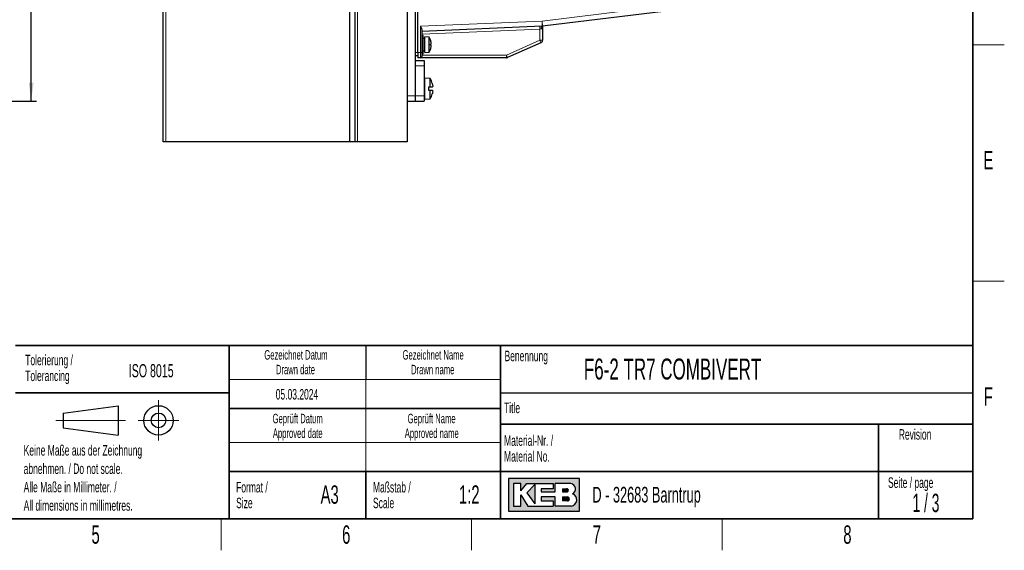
# Model space of a CAD drawing. Header units: millimetres. Extents: x 5 to 418, y 2 to 292.
# Tile 33 of 38: x 226 to 414, y 6 to 107. Entities that reach past the tile are written whole.
import ezdxf

# ---------------------------------------------------------------- set-up
doc = ezdxf.new("R2010")
doc.units = ezdxf.units.MM
doc.layers.add('SLD-0', color=7, linetype='Continuous')
doc.styles.add('SLDTEXTSTYLE0', font='TXT', dxfattribs={"width": 0.605})
doc.styles.add('SLDTEXTSTYLE1', font='TXT', dxfattribs={"width": 0.563})
doc.dimstyles.new('SLDDIMSTYLE0', dxfattribs={"dimtxt": 3.5, "dimasz": 3.5, "dimexe": 0, "dimexo": 0.0625, "dimgap": 0.875, "dimtad": 1, "dimlfac": 2, "dimrnd": 1e-09, "dimzin": 12, "dimdsep": 46, "dimtxsty": 'SLDTEXTSTYLE0', "dimsah": 1, "dimcen": 0.09, "dimadec": 0, "dimazin": 3, "dimtfac": 1, "dimtofl": 0, "dimtmove": 0, "dimatfit": 3, "dimfxl": 1, "dimfrac": 2, "dimtolj": 1, "dimtzin": 12, "dimarcsym": 0})

# ---------------------------------------------------------------- blocks, each defined once
blk = doc.blocks.new('_D_9')
at = {"layer": 'SLD-0', "color": 7}
for p, q in [((168.0780375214, 236.501785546), (229.5780375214, 236.501785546)), ((228.5780375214, 91.501785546), (228.5780375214, 236.501785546)), ((168.0780375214, 91.501785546), (229.5780375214, 91.501785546))]:
    blk.add_line(p, q, dxfattribs=at)
for points in [[(228.5780375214, 236.501785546), (228.1180375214, 233.001785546), (229.0380375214, 233.001785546)], [(228.5780375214, 91.501785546), (229.0380375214, 95.001785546), (228.1180375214, 95.001785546)]]:
    blk.add_solid(points, dxfattribs=at)
at = {"layer": 'SLD-0', "color": 7, "insert": (224.0663001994, 159.9913689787), "char_height": 3.5, "attachment_point": 1, "rotation": 90, "style": 'SLDTEXTSTYLE0'}
blk.add_mtext('290', dxfattribs=at)

msp = doc.modelspace()

# ---------------------------------------------------------------- hatches: boundary and pattern name
at = {"linetype": 'Continuous'}
h = msp.add_hatch(color=7, dxfattribs=at)
h.paths.add_polyline_path([(319.519086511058, 13.45626988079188), (333.083981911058, 13.45626988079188), (333.083981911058, 19.65736492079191), (319.519086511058, 19.65736492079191)], flags=0)
edge = h.paths.add_edge_path(flags=0)
edge.add_arc((331.3188604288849, 15.61738520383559), 1.20464082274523, -81.72003226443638, 70.1709600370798, ccw=False)
edge.add_line((331.4923410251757, 14.42530131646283), (331.480008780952, 14.42519098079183))
edge.add_line((331.480008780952, 14.42519098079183), (328.4331606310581, 14.42519098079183))
edge.add_line((328.4331606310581, 14.42519098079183), (328.4331606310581, 16.16924896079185))
edge.add_line((328.4331606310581, 16.16924896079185), (325.7201815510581, 16.16924896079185))
edge.add_line((325.7201815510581, 16.16924896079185), (325.7201815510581, 15.39411208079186))
edge.add_line((325.7201815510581, 15.39411208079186), (328.0455921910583, 15.39411208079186))
edge.add_line((328.0455921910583, 15.39411208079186), (328.0455921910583, 14.42519098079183))
edge.add_line((328.0455921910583, 14.42519098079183), (323.2009866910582, 14.42519098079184))
edge.add_line((323.2009866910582, 14.42519098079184), (321.8444971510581, 16.55681740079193))
edge.add_line((321.8444971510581, 16.55681740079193), (321.8444971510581, 14.42519098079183))
edge.add_line((321.8444971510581, 14.42519098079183), (320.4880076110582, 14.42519098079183))
edge.add_line((320.4880076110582, 14.42519098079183), (320.4880076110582, 18.68844382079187))
edge.add_line((320.4880076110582, 18.68844382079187), (321.8444971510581, 18.68844382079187))
edge.add_line((321.8444971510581, 18.68844382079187), (321.8444971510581, 17.33195428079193))
edge.add_line((321.8444971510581, 17.33195428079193), (323.0072024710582, 18.68844382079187))
edge.add_line((323.0072024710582, 18.68844382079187), (328.0455921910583, 18.68844382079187))
edge.add_line((328.0455921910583, 18.68844382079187), (328.0455921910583, 17.71952272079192))
edge.add_line((328.0455921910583, 17.71952272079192), (325.7201815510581, 17.71952272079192))
edge.add_line((325.7201815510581, 17.71952272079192), (325.7201815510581, 17.13817006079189))
edge.add_line((325.7201815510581, 17.13817006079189), (328.4331606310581, 17.13817006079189))
edge.add_line((328.4331606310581, 17.13817006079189), (328.4331606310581, 18.68844382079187))
edge.add_line((328.4331606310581, 18.68844382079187), (331.4242487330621, 18.68844382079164))
edge.add_line((331.4242487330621, 18.68844382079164), (331.4256482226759, 18.68844382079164))
edge.add_line((331.4256482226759, 18.68844382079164), (331.4259454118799, 18.68845828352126))
edge.add_arc((331.2860949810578, 17.67430640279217), 1.023749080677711, -64.45894120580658, 82.14849338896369, ccw=False)
msp.add_hatch(color=7, dxfattribs=at).paths.add_polyline_path([(324.5574762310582, 14.81275942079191), (324.557476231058, 18.49465960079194), (323.0072024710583, 16.94438584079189)], flags=0)
h = msp.add_hatch(color=7, dxfattribs=at)
edge = h.paths.add_edge_path(flags=0)
edge.add_line((329.7896501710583, 17.13817006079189), (330.6013652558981, 17.13817006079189))
edge.add_arc((330.6568434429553, 17.42884639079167), 0.2959232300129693, 259.1945394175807, 460.8054605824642)
edge.add_line((330.6013652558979, 17.71952272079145), (329.7896501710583, 17.71952272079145))
edge.add_line((329.7896501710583, 17.71952272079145), (329.7896501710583, 17.13817006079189))
h = msp.add_hatch(color=7, dxfattribs=at)
edge = h.paths.add_edge_path(flags=0)
edge.add_line((329.7896501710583, 15.39411208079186), (330.7588584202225, 15.39411208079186))
edge.add_arc((330.7588584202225, 15.78168052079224), 0.3875684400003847, 270.0000000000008, 450.0000000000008)
edge.add_line((330.7588584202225, 16.16924896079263), (330.7386620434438, 16.16924896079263))
edge.add_line((330.7386620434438, 16.16924896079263), (329.7896501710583, 16.16924896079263))
edge.add_line((329.7896501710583, 16.16924896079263), (329.7896501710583, 15.39411208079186))

# ---------------------------------------------------------------- linework, layer by layer
at = {"color": 7, "linetype": 'Continuous', "lineweight": 25}
for p, q in [((253.745134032, 83.751785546), (253.745134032, 244.251785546)), ((289.245134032, 244.251785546), (289.245134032, 83.751785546)), ((290.245134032, 244.251785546), (290.245134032, 83.751785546)), ((300.245134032, 244.251785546), (300.245134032, 83.751785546)), ((301.745134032, 235.501785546), (301.745134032, 92.501785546)), ((302.245134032, 100.751785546), (302.245134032, 112.001785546)), ((355.8661884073, 109.3945970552), (326.0338177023, 105.7565030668)), ((325.9562005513, 105.750092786), (302.995134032, 104.751785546)), ((302.995134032, 105.0906675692), (302.995134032, 100.751785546)), ((326.0338177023, 105.7565030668), (325.9950589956, 105.7517763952)), ((325.995134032, 105.3668160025), (325.995134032, 103.0767220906)), ((303.295134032, 104.001785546), (302.995134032, 104.001785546)), ((303.295134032, 100.501785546), (303.295134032, 104.001785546)), ((303.595134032, 103.451785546), (303.295134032, 103.451785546)), ((304.420134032, 103.701785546), (303.595134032, 103.751785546)), ((303.595134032, 100.751785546), (303.595134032, 103.751785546)), ((304.420134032, 100.801785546), (304.420134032, 103.701785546)), ((304.7387405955, 102.3482775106), (304.6409488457, 102.3220742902)), ((304.6409488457, 102.1814968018), (304.7387405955, 102.1552935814)), ((325.698203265, 102.6198163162), (319.3420960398, 99.7948797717)), ((302.245134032, 100.151785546), (301.745134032, 100.151785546)), ((302.245134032, 100.751785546), (302.245134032, 99.751785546)), ((302.745134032, 99.751785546), (302.245134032, 99.751785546)), ((319.1390268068, 99.751785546), (302.745134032, 99.751785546)), ((302.995134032, 100.751785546), (302.995134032, 100.001785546)), ((302.995134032, 100.501785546), (303.295134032, 100.501785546)), ((303.295134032, 101.051785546), (303.595134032, 101.051785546)), ((303.595134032, 100.751785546), (304.420134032, 100.801785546)), ((301.745134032, 99.251785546), (303.445134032, 99.251785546)), ((303.445134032, 99.251785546), (303.445134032, 98.251785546)), ((303.445134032, 98.251785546), (303.445134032, 92.501785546)), ((304.6252836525, 95.8217573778), (303.5752836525, 95.876785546)), ((303.5752836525, 91.876785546), (303.5752836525, 95.876785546)), ((304.6252836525, 94.201785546), (304.6252836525, 95.8217573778)), ((303.5752836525, 95.626785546), (303.445134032, 95.626785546)), ((304.3252836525, 94.201785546), (304.6252836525, 94.201785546)), ((304.3252836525, 93.551785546), (304.3252836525, 94.201785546)), ((305.0044537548, 94.8472366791), (305.0849137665, 94.2836446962)), ((305.0849137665, 94.2836446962), (305.0680126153, 94.201785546)), ((301.745134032, 92.501785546), (301.745134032, 91.501785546)), ((303.445134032, 92.501785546), (303.445134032, 91.501785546)), ((303.445134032, 92.126785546), (303.5752836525, 92.126785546)), ((304.6252836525, 93.551785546), (304.3252836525, 93.551785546)), ((304.6252836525, 91.9318137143), (304.6252836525, 93.551785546)), ((305.0680126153, 93.551785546), (305.0849137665, 93.4699263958)), ((300.245134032, 91.501785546), (301.745134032, 91.501785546)), ((301.745134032, 91.501785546), (303.445134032, 91.501785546)), ((303.5752836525, 91.876785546), (304.6252836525, 91.9318137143)), ((254.245134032, 83.751785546), (253.745134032, 83.751785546)), ((289.245134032, 83.751785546), (254.245134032, 83.751785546)), ((290.245134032, 83.751785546), (289.245134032, 83.751785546)), ((290.745134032, 83.751785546), (290.245134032, 83.751785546)), ((300.245134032, 83.751785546), (290.745134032, 83.751785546))]:
    msp.add_line(p, q, dxfattribs=at)
at = {"color": 7, "linetype": 'Continuous', "lineweight": 18}
for p, q in [((254.245134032, 244.251785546), (254.245134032, 83.751785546)), ((290.745134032, 244.251785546), (290.745134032, 83.751785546)), ((325.912763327, 106.7491489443), (355.745134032, 110.3872429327)), ((302.745134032, 105.7418607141), (325.912763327, 106.7491489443)), ((302.745134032, 100.751785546), (302.745134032, 105.7418607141)), ((325.495134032, 105.2295740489), (302.995134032, 104.2513131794)), ((325.4734154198, 105.7291021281), (325.495134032, 105.2295740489)), ((325.7365265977, 105.2505647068), (325.495134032, 105.2295740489)), ((325.495134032, 103.0767220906), (325.495134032, 105.2295740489)), ((325.912763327, 106.7491489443), (325.9562005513, 105.750092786)), ((325.912763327, 106.7491489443), (326.0338177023, 105.7565030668)), ((319.1390268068, 100.251785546), (325.495134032, 103.0767220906)), ((325.495134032, 103.0767220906), (325.698203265, 102.6198163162)), ((325.995134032, 103.0767220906), (325.495134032, 103.0767220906)), ((302.245134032, 100.751785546), (301.745134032, 100.751785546)), ((302.245134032, 100.751785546), (302.745134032, 100.751785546)), ((302.745134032, 99.751785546), (302.745134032, 100.751785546)), ((302.745134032, 100.751785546), (302.995134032, 100.751785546)), ((302.995134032, 100.251785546), (319.1390268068, 100.251785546)), ((319.1390268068, 100.251785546), (319.1390268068, 99.751785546)), ((319.1390268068, 100.251785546), (319.3420960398, 99.7948797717)), ((301.745134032, 98.251785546), (303.445134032, 98.251785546)), ((300.245134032, 92.501785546), (301.745134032, 92.501785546)), ((301.745134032, 92.501785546), (303.445134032, 92.501785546))]:
    msp.add_line(p, q, dxfattribs=at)
at = {"color": 7, "linetype": 'Continuous', "lineweight": 18, "flags": 128}
msp.add_lwpolyline([(325.9562005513, 105.750092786), (325.9102117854, 105.7387311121), (325.8667561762, 105.7091055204), (325.8274595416, 105.662324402), (325.7937920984, 105.6001379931), (325.7670134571, 105.5248728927), (325.748125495, 105.4393450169), (325.7378348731, 105.3467542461), (325.7365265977, 105.2505647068)], dxfattribs=at)
at = {"color": 7, "linetype": 'Continuous', "lineweight": 25}
for centre, radius, start, end in [((325.912763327, 106.7491489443), 1.000000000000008, 272.489552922, 276.9529574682), ((301.8043006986, 102.251785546), 2.990833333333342, 18.4292621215, 29.0003335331), ((301.7950106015, 102.2551866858), 2.99775194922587, 10.8937973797, 18.3124033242), ((301.5509874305, 102.251785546), 3.090760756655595, 358.6968918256, 1.3031081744), ((301.7950106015, 102.2483844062), 2.997751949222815, 341.6875966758, 349.1062026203), ((302.0526216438, 102.3317219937), 2.730447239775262, 2.8158425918, 10.338333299), ((304.3992075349, 102.532712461), 0.3863922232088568, 331.4891135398, 350.036381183), ((304.3992075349, 101.970858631), 0.3863922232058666, 9.9636188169, 28.5108864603), ((302.0526216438, 102.1718490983), 2.730447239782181, 349.661666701, 357.1841574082), ((325.495134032, 103.0767220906), 0.5000000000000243, 293.9624889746, 0), ((302.745134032, 100.001785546), 0.2500000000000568, 270, 0), ((301.8043006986, 102.251785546), 2.990833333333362, 330.9996664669, 341.5707378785), ((319.1390268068, 100.251785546), 0.5, 270, 293.9624889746), ((301.1252926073, 93.8852495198), 4.000000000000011, 13.9413715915, 28.9552893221), ((301.1252926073, 93.8683215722), 4.000000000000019, 331.0447106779, 346.0595599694)]:
    msp.add_arc(centre, radius, start, end, dxfattribs=at)
for points, knots in [([(302.7451340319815, 105.7418607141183), (302.7458125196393, 105.7405320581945), (302.786555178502, 105.6607472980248), (302.8709226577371, 105.4930234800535), (302.9724064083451, 105.2707271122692), (302.9886866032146, 105.1417473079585), (302.9951340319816, 105.0906675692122)], [0, 0, 0, 0, 0.0058911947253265, 0.3537616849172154, 0.7440709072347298, 0.9999999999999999, 0.9999999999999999, 0.9999999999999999, 0.9999999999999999]), ([(325.9951340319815, 105.7517855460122), (325.9951340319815, 105.7342812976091), (325.9951340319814, 105.6936728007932), (325.9951340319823, 105.5266041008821), (325.9951340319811, 105.397766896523), (325.9951340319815, 105.3675609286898), (325.9951340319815, 105.3668160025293)], [0, 0, 0, 0, 0.3702567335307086, 0.8589668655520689, 0.9965219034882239, 1, 1, 1, 1]), ([(304.6252836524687, 94.20178554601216), (304.6838479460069, 94.20178554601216), (304.896897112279, 94.20178554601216), (304.9960879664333, 94.20178554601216), (305.0680126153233, 94.20178554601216)], [0, 0, 0, 0, 0.2748862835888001, 1, 1, 1, 1]), ([(305.0680126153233, 93.55178554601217), (304.9927361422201, 93.55178554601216), (304.8924788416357, 93.55178554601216), (304.6785801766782, 93.55178554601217), (304.6252836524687, 93.55178554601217)], [0, 0, 0, 0, 0.7508328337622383, 1, 1, 1, 1]), ([(305.0849137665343, 93.46992639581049), (305.068189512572, 93.29720968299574), (305.0498287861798, 93.10759259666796), (305.0081670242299, 92.92280439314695), (305.0044537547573, 92.90633441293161)], [0, 0, 0, 0, 0.9108710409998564, 1, 1, 1, 1])]:
    msp.add_open_spline(points, degree=3, knots=knots, dxfattribs=at)
at = {"color": 7, "linetype": 'Continuous', "lineweight": 18}
msp.add_open_spline([(325.9951340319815, 105.3668160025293), (325.9915705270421, 105.363687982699), (325.9833262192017, 105.3564511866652), (325.9141383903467, 105.305137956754), (325.8226806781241, 105.262232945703), (325.7548544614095, 105.2530469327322), (325.7365265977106, 105.2505647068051)], degree=3, knots=[0, 0, 0, 0, 0.2431417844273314, 0.5625180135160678, 0.881784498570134, 1, 1, 1, 1], dxfattribs=at)
at = {"layer": 'SLD-0', "lineweight": 35}
for p, q in [((408, 12), (408, 282.5)), ((225.616731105, 45), (266.3304509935, 45)), ((266.3304509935, 12), (266.3304509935, 45)), ((266.3304509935, 45), (266.3304509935, 12)), ((318, 45), (266.3304509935, 45)), ((318, 45), (318, 12)), ((318, 45), (318, 40.1053465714)), ((318, 45), (408, 45)), ((318, 45), (318, 12)), ((408, 45), (408, 12)), ((225.616731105, 36), (266.3304509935, 36)), ((266.3304509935, 33), (318, 33)), ((408, 30), (318, 30)), ((390, 12), (390, 30)), ((266.3304509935, 21), (318, 21)), ((292.3304509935, 21), (292.3304509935, 12)), ((318, 21), (390, 21)), ((390, 21), (408, 21)), ((26, 12), (408, 12)), ((225.616731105, 12), (266.3304509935, 12)), ((266.3304509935, 12), (318, 12)), ((408, 12), (318, 12))]:
    msp.add_line(p, q, dxfattribs=at)
at = {"layer": 'SLD-0', "lineweight": 18}
for p, q in [((408, 102.25), (414, 102.25)), ((408, 57.25), (414, 57.25)), ((266.3304509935, 38.5), (318, 38.5)), ((292.3304509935, 38.5), (292.3304509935, 33)), ((252.8396209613, 34.5746449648), (252.8396209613, 26.8746449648)), ((292.3304509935, 33), (292.3304509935, 26.5)), ((233.2396209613, 30.7246449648), (246.5396209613, 30.7246449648)), ((248.9896209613, 30.7246449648), (256.6896209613, 30.7246449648)), ((266.3304509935, 26.5), (318, 26.5)), ((292.3304509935, 26.5), (292.3304509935, 21)), ((264.75, 6), (264.75, 12)), ((312.5, 6), (312.5, 12)), ((360.25, 6), (360.25, 12))]:
    msp.add_line(p, q, dxfattribs=at)
at = {"layer": 'SLD-0'}
for p, q in [((292.3304509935, 45), (292.3304509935, 38.5)), ((318, 36), (408, 36)), ((331.4242487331, 18.6884438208), (331.4256482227, 18.6884438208)), ((331.4256482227, 18.6884438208), (331.4259454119, 18.6884582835)), ((331.480008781, 14.4251909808), (331.4923410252, 14.4253013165))]:
    msp.add_line(p, q, dxfattribs=at)
at = {"layer": 'SLD-0', "lineweight": 25}
for p, q in [((234.6396209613, 32.1246449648), (245.1396209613, 33.5246449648)), ((234.6396209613, 32.1246449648), (234.6396209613, 29.3246449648)), ((245.1396209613, 33.5246449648), (245.1396209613, 27.9246449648)), ((234.6396209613, 29.3246449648), (245.1396209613, 27.9246449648))]:
    msp.add_line(p, q, dxfattribs=at)
at = {"layer": 'SLD-0', "linetype": 'Continuous'}
for p, q in [((333.0839819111, 19.6573649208), (319.5190865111, 19.6573649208)), ((319.5190865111, 19.6573649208), (319.5190865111, 13.4562698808)), ((333.0839819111, 13.4562698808), (333.0839819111, 19.6573649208)), ((321.8444971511, 18.6884438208), (320.4880076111, 18.6884438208)), ((320.4880076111, 18.6884438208), (320.4880076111, 14.4251909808)), ((321.8444971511, 17.3319542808), (323.0072024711, 18.6884438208)), ((321.8444971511, 17.3319542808), (321.8444971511, 18.6884438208)), ((323.0072024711, 18.6884438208), (328.0455921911, 18.6884438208)), ((324.5574762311, 18.4946596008), (323.0072024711, 16.9443858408)), ((323.0072024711, 16.9443858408), (324.5574762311, 14.8127594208)), ((324.5574762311, 18.4946596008), (324.5574762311, 14.8127594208)), ((325.7201815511, 17.7195227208), (325.7201815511, 17.1381700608)), ((328.0455921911, 17.7195227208), (325.7201815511, 17.7195227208)), ((325.7201815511, 17.1381700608), (328.4331606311, 17.1381700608)), ((328.0455921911, 18.6884438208), (328.0455921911, 17.7195227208)), ((331.4242487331, 18.6884438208), (328.4331606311, 18.6884438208)), ((328.4331606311, 17.1381700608), (328.4331606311, 18.6884438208)), ((329.7896501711, 17.7195227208), (330.6013652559, 17.7195227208)), ((329.7896501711, 17.7195227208), (329.7896501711, 17.1381700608)), ((329.7896501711, 17.1381700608), (330.6013652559, 17.1381700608)), ((331.4242487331, 18.6884438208), (331.4256482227, 18.6884438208)), ((331.4256482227, 18.6884438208), (331.4259454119, 18.6884582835)), ((321.8444971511, 14.4251909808), (321.8444971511, 16.5568174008)), ((321.8444971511, 16.5568174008), (323.2009866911, 14.4251909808)), ((325.7201815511, 16.1692489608), (325.7201815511, 15.3941120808)), ((328.4331606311, 16.1692489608), (325.7201815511, 16.1692489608)), ((325.7201815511, 15.3941120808), (328.0455921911, 15.3941120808)), ((328.0455921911, 15.3941120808), (328.0455921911, 14.4251909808)), ((328.4331606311, 14.4251909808), (328.4331606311, 16.1692489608)), ((329.7896501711, 16.1692489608), (330.7588584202, 16.1692489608)), ((329.7896501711, 16.1692489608), (329.7896501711, 15.3941120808)), ((330.7588584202, 15.3941120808), (329.7896501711, 15.3941120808)), ((330.7386620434, 16.1692489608), (330.7588584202, 16.1692489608)), ((319.5190865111, 13.4562698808), (333.0839819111, 13.4562698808)), ((320.4880076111, 14.4251909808), (321.8444971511, 14.4251909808)), ((323.2009866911, 14.4251909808), (328.0455921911, 14.4251909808)), ((331.480008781, 14.4251909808), (328.4331606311, 14.4251909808)), ((331.480008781, 14.4251909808), (331.4923410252, 14.4253013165))]:
    msp.add_line(p, q, dxfattribs=at)
at = {"layer": 'SLD-0', "lineweight": 25}
for radius in [2.799999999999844, 1.400000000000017]:
    msp.add_circle((252.8396209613, 30.7246449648), radius, dxfattribs=at)
at = {"layer": 'SLD-0', "linetype": 'Continuous'}
for centre, radius, start, end in [((330.656843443, 17.4288463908), 0.2959232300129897, 259.1945394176, 100.8054605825), ((331.2860949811, 17.6743064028), 1.023749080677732, 295.5410587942, 82.148493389), ((330.7588584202, 15.7816805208), 0.3875684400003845, 270, 90), ((331.3188604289, 15.6173852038), 1.204640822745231, 278.2799677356, 70.1709600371)]:
    msp.add_arc(centre, radius, start, end, dxfattribs=at)

# ---------------------------------------------------------------- texts
at = {"layer": 'SLD-0'}
for s, insert, char_height, attachment_point, style in [('E', (410.9815679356, 82.0010772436), 3.5, 2, 'SLDTEXTSTYLE0'), ('Tolerierung /', (227.4390961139, 43.2172116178), 2, 1, 'SLDTEXTSTYLE0'), ('Gezeichnet Datum', (279.0254468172, 44.103942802), 1.8, 2, 'SLDTEXTSTYLE0'), ('Gezeichnet Name', (305.1708434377, 44.1039425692), 1.8, 2, 'SLDTEXTSTYLE0'), ('Benennung', (318.7636716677, 43.9908879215), 2, 1, 'SLDTEXTSTYLE0'), ('ISO 8015', (247.1715762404, 41.4342036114), 2.5, 1, 'SLDTEXTSTYLE0'), ('Drawn date', (278.9302899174, 41.3039429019), 1.8, 2, 'SLDTEXTSTYLE0'), ('Drawn name', (305.0870934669, 41.303942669), 1.8, 2, 'SLDTEXTSTYLE0'), ('F6-2 TR7 COMBIVERT', (333.8826865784, 42.5045188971), 4, 1, 'SLDTEXTSTYLE0'), ('Tolerancing', (227.4390961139, 40.2172115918), 2, 1, 'SLDTEXTSTYLE0'), ('05.03.2024', (279.2203041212, 36.6989570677), 2, 2, 'SLDTEXTSTYLE0'), ('F', (410.9536166, 37.0010772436), 3.5, 2, 'SLDTEXTSTYLE0'), ('Title', (318.6797653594, 34.1107265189), 2, 1, 'SLDTEXTSTYLE0'), ('Geprüft Datum', (279.349366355, 31.9851255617), 1.8, 2, 'SLDTEXTSTYLE0'), ('Geprüft Name', (304.8761939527, 31.9851255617), 1.8, 2, 'SLDTEXTSTYLE0'), ('Approved date', (279.3620221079, 29.1851256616), 1.8, 2, 'SLDTEXTSTYLE0'), ('Approved name', (304.900256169, 29.1851256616), 1.8, 2, 'SLDTEXTSTYLE0'), ('Revision', (393.8965220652, 29.0591225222), 2, 1, 'SLDTEXTSTYLE0'), ('Material-Nr. /', (318.6797653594, 27.8878268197), 2, 1, 'SLDTEXTSTYLE0'), ('Keine Maße aus der Zeichnung', (227.1404191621, 26.0307047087), 2, 1, 'SLDTEXTSTYLE0'), ('Material No.', (318.6797653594, 24.8878267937), 2, 1, 'SLDTEXTSTYLE0'), ('abnehmen. / Do not scale.', (227.1404191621, 22.5307046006), 2, 1, 'SLDTEXTSTYLE0'), ('Alle Maße in Millimeter. /', (227.1404191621, 19.0307044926), 2, 1, 'SLDTEXTSTYLE0'), ('Format /', (267.6250939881, 19.0115942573), 2, 1, 'SLDTEXTSTYLE0'), ('Maßstab /', (293.7028556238, 19.0115944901), 2, 1, 'SLDTEXTSTYLE0'), ('Seite / page', (391.8390568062, 19.8830679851), 2, 1, 'SLDTEXTSTYLE0'), ('A3', (285.4514616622, 18.3608999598), 3.5, 2, 'SLDTEXTSTYLE0'), ('1:2', (312.0463964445, 18.3609001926), 3.5, 2, 'SLDTEXTSTYLE0'), ('D - 32683 Barntrup', (335.5202035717, 18.0786992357), 3, 1, 'SLDTEXTSTYLE0'), ('1 / 3', (399.068396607, 16.7706515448), 3.5, 2, 'SLDTEXTSTYLE1'), ('All dimensions in millimetres.', (227.1404191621, 15.5307043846), 2, 1, 'SLDTEXTSTYLE0'), ('Size', (267.6250939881, 16.0115942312), 2, 1, 'SLDTEXTSTYLE0'), ('Scale', (293.7028556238, 16.011594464), 2, 1, 'SLDTEXTSTYLE0'), ('5', (240.8527123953, 10.7429955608), 3.5, 2, 'SLDTEXTSTYLE0'), ('6', (288.6027123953, 10.7429955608), 3.5, 2, 'SLDTEXTSTYLE0'), ('7', (336.3527123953, 10.7429955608), 3.5, 2, 'SLDTEXTSTYLE0'), ('8', (384.1027123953, 10.7429955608), 3.5, 2, 'SLDTEXTSTYLE0')]:
    msp.add_mtext(s, dxfattribs=dict(at, insert=insert, char_height=char_height, attachment_point=attachment_point, style=style))

# ---------------------------------------------------------------- dimensions: what is measured, and where the dimension line sits
at = {"layer": 'SLD-0', "color": 7}
dim = msp.add_linear_dim(base=(228.5780375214, 236.501785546), p1=(168.0780375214, 91.501785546), p2=(168.0780375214, 236.501785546), angle=90, dimstyle='SLDDIMSTYLE0', dxfattribs=at)
dim.commit()
dim.dimension.update_dxf_attribs({"geometry": '_D_9', "text_midpoint": (228.5780375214, 164.001785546), "dimtype": 160})

doc.saveas('drawing.dxf')
